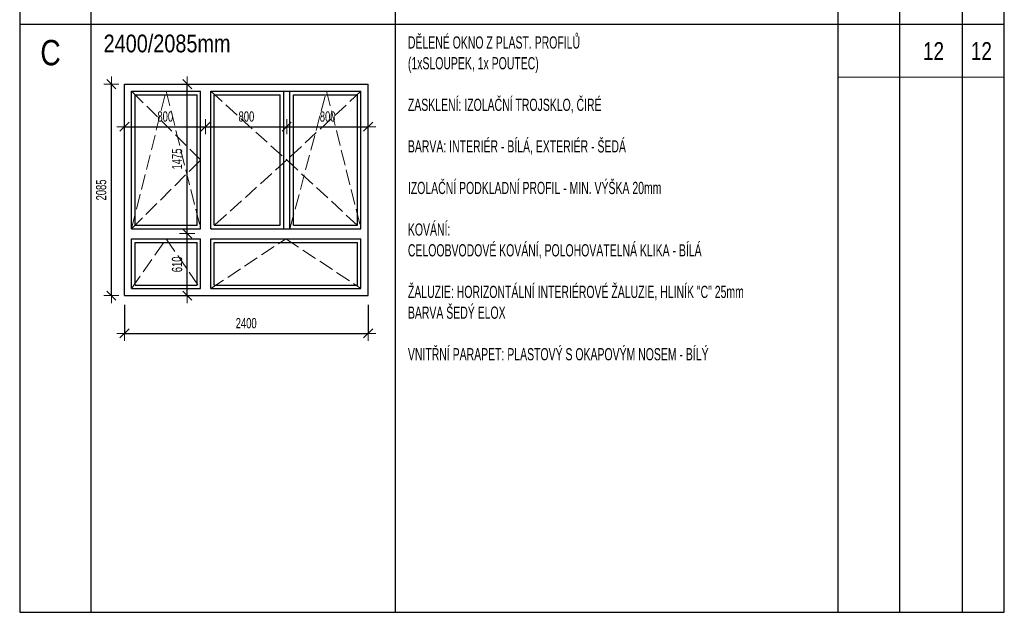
# Model space of a CAD drawing. Header units: millimetres. Extents: x -113432 to -55977, y -63841 to -50076.
# Tile 2 of 7: x -100839 to -91139, y -63841 to -57999. Entities that reach past the tile are written whole.
import ezdxf

# ---------------------------------------------------------------- set-up
doc = ezdxf.new("R2010")
doc.units = ezdxf.units.MM
doc.header["$PDMODE"] = 65
doc.linetypes.add('Carkovana 2x_1', pattern=[200, 150, -50])
doc.layers.add('XR$1$VÝPIS VNĚJŠÍCH VÝPLŇÍ_1', color=7, linetype='Continuous', lineweight=25)
doc.styles.add('ARIAL', font='ARIAL.TTF')
doc.styles.add('ARIALNARROW', font='ARIALN.TTF')
doc.dimstyles.new('DIMSTYLE_2', dxfattribs={"dimtxt": 100, "dimasz": 150, "dimexe": 0, "dimexo": 0, "dimgap": 50, "dimtad": 2, "dimdec": 0, "dimrnd": 5, "dimzin": 12, "dimdsep": 46, "dimtxsty": 'ARIALNARROW', "dimblk1": 'ALL_ML_STRICH', "dimblk2": 'ALL_ML_STRICH', "dimsah": 1, "dimcen": 0, "dimclrd": 6, "dimclre": 6, "dimclrt": 6, "dimadec": 0, "dimazin": 0, "dimtfac": 1, "dimtdec": 0, "dimtix": 1, "dimtmove": 2, "dimatfit": 3, "dimfxl": 0, "dimtzin": 0, "dimlwd": 0, "dimlwe": 13, "dimarcsym": 0})
doc.dimstyles.new('DIMSTYLE_3', dxfattribs={"dimtxt": 100, "dimasz": 150, "dimexe": 0, "dimexo": 0, "dimgap": 50, "dimtad": 2, "dimdec": 0, "dimrnd": 5, "dimzin": 12, "dimdsep": 46, "dimtxsty": 'ARIALNARROW', "dimblk1": 'ALL_ML_STRICH', "dimblk2": 'ALL_ML_STRICH', "dimsah": 1, "dimcen": 0, "dimclrd": 6, "dimclre": 6, "dimclrt": 6, "dimadec": 0, "dimazin": 0, "dimtfac": 1, "dimtdec": 0, "dimtix": 1, "dimtmove": 2, "dimatfit": 3, "dimfxl": 0, "dimtzin": 0, "dimlwd": 0, "dimlwe": 13, "dimarcsym": 0})

# ---------------------------------------------------------------- blocks, each defined once
blk = doc.blocks.new('ALL_ML_STRICH')
at = {"color": 0, "linetype": 'ByBlock', "lineweight": -2}
for p, q in [((-1, 0), (0.5, 0)), ((-0.3, -0.3), (0.3, 0.3)), ((0, -0.5), (0, 0.5))]:
    blk.add_line(p, q, dxfattribs=at)
blk = doc.blocks.new('*D5')
at = {"layer": 'DEFPOINTS', "color": 6, "linetype": 'Continuous', "lineweight": 13}
for p in [(-99806.9, -58842.3), (-99008.3, -58794.6), (-99806.9, -59054.5)]:
    blk.add_point(p, dxfattribs=at)
at = {"layer": 'XR$1$VÝPIS VNĚJŠÍCH VÝPLŇÍ_1', "color": 6, "linetype": 'Continuous', "lineweight": -2}
for p, q in [((-99806.9, -59054.5), (-99806.9, -59054.5)), ((-99806.9, -59054.5), (-99008.3, -59054.5)), ((-99008.3, -59054.5), (-99008.3, -59054.5))]:
    blk.add_line(p, q, dxfattribs=at)
at = {"layer": 'XR$1$VÝPIS VNĚJŠÍCH VÝPLŇÍ_1', "color": 6, "linetype": 'Continuous', "lineweight": 13, "xscale": 150, "yscale": 150, "zscale": 150, "rotation": 180}
blk.add_blockref('ALL_ML_STRICH', (-99806.9, -59054.5), dxfattribs=at)
at = {"layer": 'XR$1$VÝPIS VNĚJŠÍCH VÝPLŇÍ_1', "color": 6, "linetype": 'Continuous', "lineweight": 13, "xscale": 150, "yscale": 150, "zscale": 150}
blk.add_blockref('ALL_ML_STRICH', (-99008.3, -59054.5), dxfattribs=at)
at = {"layer": 'XR$1$VÝPIS VNĚJŠÍCH VÝPLŇÍ_1', "color": 6, "linetype": 'Continuous', "lineweight": 13, "insert": (-99405.1, -58954.5), "char_height": 100, "width": 243.429, "attachment_point": 5, "style": 'ARIALNARROW'}
blk.add_mtext('\\W0.81;\\A1;{800}', dxfattribs=at)
blk = doc.blocks.new('*D6')
at = {"layer": 'DEFPOINTS', "color": 6, "linetype": 'Continuous', "lineweight": 13}
for p in [(-99008.3, -58794.6), (-98208.6, -58784.4), (-99008.3, -59054.5)]:
    blk.add_point(p, dxfattribs=at)
at = {"layer": 'XR$1$VÝPIS VNĚJŠÍCH VÝPLŇÍ_1', "color": 6, "linetype": 'Continuous', "lineweight": -2}
for p, q in [((-99008.3, -59054.5), (-99008.3, -59054.5)), ((-99008.3, -59054.5), (-98208.6, -59054.5)), ((-98208.6, -59054.5), (-98208.6, -59054.5))]:
    blk.add_line(p, q, dxfattribs=at)
at = {"layer": 'XR$1$VÝPIS VNĚJŠÍCH VÝPLŇÍ_1', "color": 6, "linetype": 'Continuous', "lineweight": 13, "xscale": 150, "yscale": 150, "zscale": 150, "rotation": 180}
blk.add_blockref('ALL_ML_STRICH', (-99008.3, -59054.5), dxfattribs=at)
at = {"layer": 'XR$1$VÝPIS VNĚJŠÍCH VÝPLŇÍ_1', "color": 6, "linetype": 'Continuous', "lineweight": 13, "xscale": 150, "yscale": 150, "zscale": 150}
blk.add_blockref('ALL_ML_STRICH', (-98208.6, -59054.5), dxfattribs=at)
at = {"layer": 'XR$1$VÝPIS VNĚJŠÍCH VÝPLŇÍ_1', "color": 6, "linetype": 'Continuous', "lineweight": 13, "insert": (-98605.9, -58954.5), "char_height": 100, "width": 243.429, "attachment_point": 5, "style": 'ARIALNARROW'}
blk.add_mtext('\\W0.81;\\A1;{800}', dxfattribs=at)
blk = doc.blocks.new('*D7')
at = {"layer": 'DEFPOINTS', "color": 6, "linetype": 'Continuous', "lineweight": 13}
for p in [(-97406.9, -58770.7), (-98208.6, -58784.4), (-98208.6, -59054.5)]:
    blk.add_point(p, dxfattribs=at)
at = {"layer": 'XR$1$VÝPIS VNĚJŠÍCH VÝPLŇÍ_1', "color": 6, "linetype": 'Continuous', "lineweight": -2}
for p, q in [((-98208.6, -59054.5), (-98208.6, -59054.5)), ((-98208.6, -59054.5), (-97406.9, -59054.5)), ((-97406.9, -59054.5), (-97406.9, -59054.5))]:
    blk.add_line(p, q, dxfattribs=at)
at = {"layer": 'XR$1$VÝPIS VNĚJŠÍCH VÝPLŇÍ_1', "color": 6, "linetype": 'Continuous', "lineweight": 13, "xscale": 150, "yscale": 150, "zscale": 150, "rotation": 180}
blk.add_blockref('ALL_ML_STRICH', (-98208.6, -59054.5), dxfattribs=at)
at = {"layer": 'XR$1$VÝPIS VNĚJŠÍCH VÝPLŇÍ_1', "color": 6, "linetype": 'Continuous', "lineweight": 13, "xscale": 150, "yscale": 150, "zscale": 150}
blk.add_blockref('ALL_ML_STRICH', (-97406.9, -59054.5), dxfattribs=at)
at = {"layer": 'XR$1$VÝPIS VNĚJŠÍCH VÝPLŇÍ_1', "color": 6, "linetype": 'Continuous', "lineweight": 13, "insert": (-97805.2, -58954.5), "char_height": 100, "width": 243.429, "attachment_point": 5, "style": 'ARIALNARROW'}
blk.add_mtext('\\W0.81;\\A1;{800}', dxfattribs=at)
blk = doc.blocks.new('*D8')
at = {"layer": 'DEFPOINTS', "color": 6, "linetype": 'Continuous', "lineweight": 13}
for p in [(-99180.5, -60108.3), (-99188.7, -60719.6), (-99112.3, -60719.6)]:
    blk.add_point(p, dxfattribs=at)
at = {"layer": 'XR$1$VÝPIS VNĚJŠÍCH VÝPLŇÍ_1', "color": 6, "linetype": 'Continuous', "lineweight": -2}
for p, q in [((-99188.7, -60108.3), (-99188.7, -60108.3)), ((-99188.7, -60719.6), (-99188.7, -60108.3)), ((-99188.7, -60719.6), (-99188.7, -60719.6))]:
    blk.add_line(p, q, dxfattribs=at)
at = {"layer": 'XR$1$VÝPIS VNĚJŠÍCH VÝPLŇÍ_1', "color": 6, "linetype": 'Continuous', "lineweight": 13, "xscale": 150, "yscale": 150, "zscale": 150}
for p, rotation in [((-99188.7, -60108.3), 90), ((-99188.7, -60719.6), 270)]:
    blk.add_blockref('ALL_ML_STRICH', p, dxfattribs=dict(at, rotation=rotation))
at = {"layer": 'XR$1$VÝPIS VNĚJŠÍCH VÝPLŇÍ_1', "color": 6, "linetype": 'Continuous', "lineweight": 13, "insert": (-99288.7, -60411.4), "char_height": 100, "width": 243.429, "attachment_point": 5, "rotation": 90, "style": 'ARIALNARROW'}
blk.add_mtext('\\W0.81;\\A1;{610}', dxfattribs=at)
blk = doc.blocks.new('*D9')
at = {"layer": 'DEFPOINTS', "color": 6, "linetype": 'Continuous', "lineweight": 13}
for p in [(-99199.3, -58634.6), (-99188.7, -60108.3), (-99180.5, -60108.3)]:
    blk.add_point(p, dxfattribs=at)
at = {"layer": 'XR$1$VÝPIS VNĚJŠÍCH VÝPLŇÍ_1', "color": 6, "linetype": 'Continuous', "lineweight": -2}
for p, q in [((-99188.7, -58634.6), (-99188.7, -58634.6)), ((-99188.7, -60108.3), (-99188.7, -58634.6)), ((-99188.7, -60108.3), (-99188.7, -60108.3))]:
    blk.add_line(p, q, dxfattribs=at)
at = {"layer": 'XR$1$VÝPIS VNĚJŠÍCH VÝPLŇÍ_1', "color": 6, "linetype": 'Continuous', "lineweight": 13, "xscale": 150, "yscale": 150, "zscale": 150}
for p, rotation in [((-99188.7, -58634.6), 90), ((-99188.7, -60108.3), 270)]:
    blk.add_blockref('ALL_ML_STRICH', p, dxfattribs=dict(at, rotation=rotation))
at = {"layer": 'XR$1$VÝPIS VNĚJŠÍCH VÝPLŇÍ_1', "color": 6, "linetype": 'Continuous', "lineweight": 13, "insert": (-99288.7, -59372.5), "char_height": 100, "width": 324.571, "attachment_point": 5, "rotation": 90, "style": 'ARIALNARROW'}
blk.add_mtext('\\W0.81;\\A1;{1475}', dxfattribs=at)
blk = doc.blocks.new('*D10')
at = {"layer": 'DEFPOINTS', "color": 6, "linetype": 'Continuous', "lineweight": 13}
for p in [(-99806.9, -58634.6), (-99936.1, -60719.6), (-99806.9, -60719.6)]:
    blk.add_point(p, dxfattribs=at)
at = {"layer": 'XR$1$VÝPIS VNĚJŠÍCH VÝPLŇÍ_1', "color": 6, "linetype": 'Continuous', "lineweight": -2}
for p, q in [((-99936.1, -58634.6), (-99936.1, -58634.6)), ((-99936.1, -60719.6), (-99936.1, -58634.6)), ((-99936.1, -60719.6), (-99936.1, -60719.6))]:
    blk.add_line(p, q, dxfattribs=at)
at = {"layer": 'XR$1$VÝPIS VNĚJŠÍCH VÝPLŇÍ_1', "color": 6, "linetype": 'Continuous', "lineweight": 13, "xscale": 150, "yscale": 150, "zscale": 150}
for p, rotation in [((-99936.1, -58634.6), 90), ((-99936.1, -60719.6), 270)]:
    blk.add_blockref('ALL_ML_STRICH', p, dxfattribs=dict(at, rotation=rotation))
at = {"layer": 'XR$1$VÝPIS VNĚJŠÍCH VÝPLŇÍ_1', "color": 6, "linetype": 'Continuous', "lineweight": 13, "insert": (-100036.1, -59678.1), "char_height": 100, "width": 324.571, "attachment_point": 5, "rotation": 90, "style": 'ARIALNARROW'}
blk.add_mtext('\\W0.81;\\A1;{2085}', dxfattribs=at)
blk = doc.blocks.new('*D11')
at = {"layer": 'DEFPOINTS', "color": 6, "linetype": 'Continuous', "lineweight": 13}
for p in [(-99806.9, -60719.6), (-97406.9, -60719.6), (-99806.9, -61091.5)]:
    blk.add_point(p, dxfattribs=at)
at = {"layer": 'XR$1$VÝPIS VNĚJŠÍCH VÝPLŇÍ_1', "color": 6, "linetype": 'Continuous', "lineweight": -2}
for p, q in [((-99806.9, -60810.6), (-99806.9, -61091.5)), ((-97406.9, -60810.6), (-97406.9, -61091.5)), ((-99806.9, -61091.5), (-97406.9, -61091.5))]:
    blk.add_line(p, q, dxfattribs=at)
at = {"layer": 'XR$1$VÝPIS VNĚJŠÍCH VÝPLŇÍ_1', "color": 6, "linetype": 'Continuous', "lineweight": 13, "xscale": 150, "yscale": 150, "zscale": 150, "rotation": 180}
blk.add_blockref('ALL_ML_STRICH', (-99806.9, -61091.5), dxfattribs=at)
at = {"layer": 'XR$1$VÝPIS VNĚJŠÍCH VÝPLŇÍ_1', "color": 6, "linetype": 'Continuous', "lineweight": 13, "xscale": 150, "yscale": 150, "zscale": 150}
blk.add_blockref('ALL_ML_STRICH', (-97406.9, -61091.5), dxfattribs=at)
at = {"layer": 'XR$1$VÝPIS VNĚJŠÍCH VÝPLŇÍ_1', "color": 6, "linetype": 'Continuous', "lineweight": 13, "insert": (-98608, -60991.5), "char_height": 100, "width": 324.571, "attachment_point": 5, "style": 'ARIALNARROW'}
blk.add_mtext('\\W0.81;\\A1;{2400}', dxfattribs=at)

msp = doc.modelspace()

# ---------------------------------------------------------------- linework, layer by layer
at = {"layer": 'XR$1$VÝPIS VNĚJŠÍCH VÝPLŇÍ_1', "color": 7, "linetype": 'Continuous', "lineweight": 25}
for p, q in [((-100839.3, -50075.7), (-100839.3, -63840.7)), ((-100139.3, -50075.7), (-100139.3, -63840.7)), ((-91139.3, -63840.7), (-91139.3, -50075.7)), ((-92776.4, -63840.7), (-92776.4, -50742.4)), ((-92167.2, -63836.6), (-92167.2, -50742.4)), ((-91550.7, -63840.7), (-91550.7, -50742.4)), ((-91550.7, -63840.7), (-91550.7, -50742.4)), ((-97141.4, -51075.7), (-97141.4, -58045.7)), ((-91139.3, -58045.7), (-100839.3, -58045.7)), ((-97141.4, -58045.7), (-97141.4, -60675.7)), ((-99806.9, -58634.6), (-97406.9, -58634.6)), ((-99806.9, -60719.6), (-99806.9, -58634.6)), ((-97406.9, -60719.6), (-97406.9, -58634.6)), ((-99736.9, -60059.6), (-99736.9, -58704.6)), ((-99736.9, -58704.6), (-99056.9, -58704.6)), ((-99701.9, -60024.6), (-99701.9, -58739.6)), ((-99701.9, -58739.6), (-99091.9, -58739.6)), ((-99091.9, -60024.6), (-99091.9, -58739.6)), ((-99056.9, -60059.6), (-99056.9, -58704.6)), ((-98956.9, -60059.6), (-98956.9, -58704.6)), ((-98956.9, -58704.6), (-98176.9, -58704.6)), ((-98921.9, -60024.6), (-98921.9, -58739.6)), ((-98921.9, -58739.6), (-98271.9, -58739.6)), ((-98271.9, -60024.6), (-98271.9, -58739.6)), ((-98236.9, -60059.6), (-98236.9, -58704.6)), ((-98176.9, -58704.6), (-97476.9, -58704.6)), ((-98176.9, -60059.6), (-98176.9, -58704.6)), ((-98141.9, -60024.6), (-98141.9, -58739.6)), ((-98141.9, -58739.6), (-97511.9, -58739.6)), ((-97511.9, -60024.6), (-97511.9, -58739.6)), ((-97476.9, -60059.6), (-97476.9, -58704.6)), ((-99701.9, -60024.6), (-99091.9, -60024.6)), ((-98921.9, -60024.6), (-98271.9, -60024.6)), ((-98141.9, -60024.6), (-97511.9, -60024.6)), ((-99736.9, -60059.6), (-99056.9, -60059.6)), ((-98956.9, -60059.6), (-98176.9, -60059.6)), ((-98176.9, -60059.6), (-97476.9, -60059.6)), ((-99736.9, -60649.6), (-99736.9, -60159.6)), ((-99736.9, -60159.6), (-99056.9, -60159.6)), ((-99701.9, -60614.6), (-99701.9, -60194.6)), ((-99701.9, -60194.6), (-99091.9, -60194.6)), ((-99091.9, -60614.6), (-99091.9, -60194.6)), ((-99056.9, -60649.6), (-99056.9, -60159.6)), ((-98956.9, -60159.6), (-97476.9, -60159.6)), ((-98956.9, -60649.6), (-98956.9, -60159.6)), ((-98921.9, -60194.6), (-97511.9, -60194.6)), ((-98921.9, -60614.6), (-98921.9, -60194.6)), ((-97511.9, -60614.6), (-97511.9, -60194.6)), ((-97476.9, -60649.6), (-97476.9, -60159.6)), ((-99701.9, -60614.6), (-99091.9, -60614.6)), ((-98921.9, -60614.6), (-97511.9, -60614.6)), ((-99806.9, -60719.6), (-97406.9, -60719.6)), ((-99736.9, -60649.6), (-99056.9, -60649.6)), ((-98956.9, -60649.6), (-97476.9, -60649.6)), ((-97141.4, -60675.7), (-97141.4, -63840.7)), ((-100839.3, -63840.7), (-91139.3, -63840.7))]:
    msp.add_line(p, q, dxfattribs=at)
at = {"layer": 'XR$1$VÝPIS VNĚJŠÍCH VÝPLŇÍ_1', "color": 7, "linetype": 'Continuous', "lineweight": 13}
msp.add_line((-92776.4, -58565.7), (-91139.3, -58565.7), dxfattribs=at)
at = {"layer": 'XR$1$VÝPIS VNĚJŠÍCH VÝPLŇÍ_1', "color": 7, "linetype": 'Carkovana 2x_1', "lineweight": 13}
for p, q in [((-99736.9, -60059.6), (-99396.9, -58704.6)), ((-99056.9, -59382.1), (-99736.9, -58704.6)), ((-99396.9, -58704.6), (-99056.9, -60059.6)), ((-98956.9, -58704.6), (-98208.6, -59382.1)), ((-97476.9, -58704.6), (-98208.6, -59382.1)), ((-98176.9, -60059.6), (-97816.9, -58704.6)), ((-97816.9, -58704.6), (-97476.9, -60059.6)), ((-99736.9, -60059.6), (-99056.9, -59382.1)), ((-98208.6, -59382.1), (-98956.9, -60059.6)), ((-98208.6, -59382.1), (-97476.9, -60059.6)), ((-99736.9, -60649.6), (-99396.9, -60159.6)), ((-99396.9, -60159.6), (-99056.9, -60649.6)), ((-98956.9, -60649.6), (-98216.9, -60159.6)), ((-98216.9, -60159.6), (-97476.9, -60649.6))]:
    msp.add_line(p, q, dxfattribs=at)

# ---------------------------------------------------------------- texts
at = {"layer": 'XR$1$VÝPIS VNĚJŠÍCH VÝPLŇÍ_1', "color": 7, "linetype": 'Continuous', "lineweight": 18, "char_height": 120, "attachment_point": 1, "line_spacing_factor": 1.024096, "style": 'ARIALNARROW'}
for s, insert, width in [('\\W0.79;VSTUPNÍ DVOUKŘÍDLÉ DVEŘE Z PLAST. PROFILŮ, HLAVNÍ KŘÍDLO 800/2170\\P\\PZASKLENÍ: 2/3 - IZOLAČNÍ TROJSKLO, ČIRÉ\\P\\PBARVA: INTERIÉR - BÍLÁ, EXTERIÉR - ŠEDÁ\\P\\PHLINÍKOVÝ PRÁH S PŘERUŠENÝM TEPELNÝM MOSTEM\\P\\PKOVÁNÍ: NEREZ - BRUS\\PEXTERIÉR: KLIKA, INTERIÉR: KLIKA\\PDRUHÉ KŘÍDLO OTVÍRAVÉ POMOCÍ PÁKOVÉ ROZVORY\\PKOVÁNÍ BUDE S PANIKOVOU FUNKCÍ A BEZPEČNOSTNÍM MECHANICKÝM ZÁMKEM\\PGENERÁLNÍ KLÍČ, spcifikace bude upřesněna s dodavatelem\\P\\PNADSVĚTLÍK - FIXNÍ\\PZASKLENÍ IZOLAČNÍM TROJSKLEM, ČIRÉ\\PROZMĚR ZASKLENÍ 1340/580mm', (-97014.7, -54394), 4177.773), ('\\W0.75;DĚLENÉ OKNO Z PLAST. PROFILŮ\\P(1xSLOUPEK, 1x POUTEC)\\P\\PZASKLENÍ: IZOLAČNÍ TROJSKLO, ČIRÉ\\P\\PBARVA: INTERIÉR - BÍLÁ, EXTERIÉR - ŠEDÁ\\P\\PIZOLAČNÍ PODKLADNÍ PROFIL - MIN. VÝŠKA 20mm\\P\\PKOVÁNÍ:\\PCELOOBVODOVÉ KOVÁNÍ, POLOHOVATELNÁ KLIKA - BÍLÁ\\P\\PŽALUZIE: HORIZONTÁLNÍ INTERIÉROVÉ ŽALUZIE, HLINÍK "C" 25mm\\PBARVA ŠEDÝ ELOX\\P\\PVNITŘNÍ PARAPET: PLASTOVÝ S OKAPOVÝM NOSEM - BÍLÝ', (-97014.7, -58164), 3413.119)]:
    msp.add_mtext(s, dxfattribs=dict(at, insert=insert, width=width))
at = {"layer": 'XR$1$VÝPIS VNĚJŠÍCH VÝPLŇÍ_1', "color": 7, "linetype": 'Continuous', "lineweight": 50, "insert": (-100636.4, -58452.8), "char_height": 250, "width": 302.714, "attachment_point": 7, "style": 'ARIAL'}
msp.add_mtext('\\W0.80;C', dxfattribs=at)
at = {"layer": 'XR$1$VÝPIS VNĚJŠÍCH VÝPLŇÍ_1', "color": 7, "linetype": 'Continuous', "lineweight": 35, "char_height": 175, "attachment_point": 7, "style": 'ARIAL'}
for s, insert, width in [('\\W0.80;2400/2085mm', (-100012.5, -58323.8), 1328.03), ('\\W0.76;12', (-91939.8, -58395.6), 286.041), ('\\W0.76;12', (-91468.4, -58395.6), 286.041)]:
    msp.add_mtext(s, dxfattribs=dict(at, insert=insert, width=width))

# ---------------------------------------------------------------- dimensions: what is measured, and where the dimension line sits
at = {"layer": 'XR$1$VÝPIS VNĚJŠÍCH VÝPLŇÍ_1', "color": 6, "linetype": 'Continuous', "lineweight": 13}
for base, p1, p2, picture, middle in [((-99936.1, -58634.6), (-99936.1, -60719.6), (-99936.1, -58634.6), '*D10', (-100036.1, -59678.1)), ((-99188.7, -58634.6), (-99188.7, -60108.3), (-99188.7, -58634.6), '*D9', (-99288.7, -59372.5)), ((-99188.7, -60108.3), (-99188.7, -60719.6), (-99188.7, -60108.3), '*D8', (-99288.7, -60411.4))]:
    dim = msp.add_linear_dim(base=base, p1=p1, p2=p2, angle=90, dimstyle='DIMSTYLE_3', override={"dimpost": '<>', "dimclrd": 6, "dimclre": 6, "dimclrt": 6, "dimlwd": 0, "dimlwe": 13}, dxfattribs=at)
    dim.commit()
    dim.dimension.update_dxf_attribs({"geometry": picture, "text_midpoint": middle, "dimtype": 160})
for base, p1, p2, dimstyle, picture, middle in [((-97406.9, -59054.5), (-98208.6, -59054.5), (-97406.9, -59054.5), 'DIMSTYLE_3', '*D7', (-97805.2, -58954.5)), ((-99008.3, -59054.5), (-99806.9, -59054.5), (-99008.3, -59054.5), 'DIMSTYLE_2', '*D5', (-99405.1, -58954.5)), ((-98208.6, -59054.5), (-99008.3, -59054.5), (-98208.6, -59054.5), 'DIMSTYLE_3', '*D6', (-98605.9, -58954.5)), ((-97406.9, -61091.5), (-99806.9, -60810.6), (-97406.9, -60810.6), 'DIMSTYLE_3', '*D11', (-98608, -60991.5))]:
    dim = msp.add_linear_dim(base=base, p1=p1, p2=p2, dimstyle=dimstyle, override={"dimpost": '<>', "dimclrd": 6, "dimclre": 6, "dimclrt": 6, "dimlwd": 0, "dimlwe": 13}, dxfattribs=at)
    dim.commit()
    dim.dimension.update_dxf_attribs({"geometry": picture, "text_midpoint": middle, "dimtype": 160})

doc.saveas('drawing.dxf')
